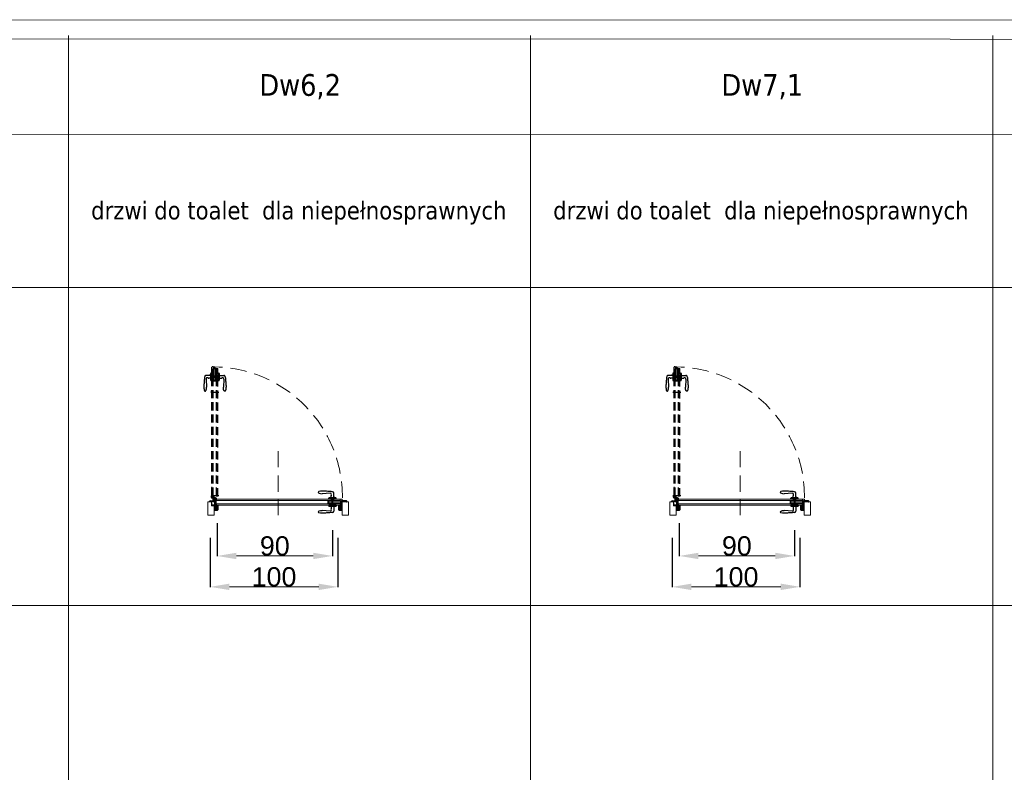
# Model space of a CAD drawing. Header units: millimetres. Extents: x 23192 to 149900, y -396339 to -79279.
# Tile 5 of 136: x 67078 to 67847, y -238040 to -237452. Entities that reach past the tile are written whole.
import ezdxf

# ---------------------------------------------------------------- set-up
doc = ezdxf.new("R2010")
doc.units = ezdxf.units.MM
for name, pattern in [('CENTER', [0.6, 0.375, -0.075, 0.075, -0.075]), ('DASHED', [19.05, 12.7, -6.35]), ('HIDDENX2', [19.05, 12.7, -6.35])]:
    doc.linetypes.add(name, pattern=pattern)
doc.layers.get('0').update_dxf_attribs({"lineweight": 0})
for name, color, linetype, lineweight in [('! Ślusarka opisy', 2, 'Continuous', 15), ('0_LEGENDA', 7, 'Continuous', 13), ('Drzwi - hatch', 8, 'Continuous', 5), ('Drzwi KRAWĘDZIE', 7, 'Continuous', 20)]:
    doc.layers.add(name, color=color, linetype=linetype, lineweight=lineweight)
for name, color, linetype in [('!! ASSA ABLOY', 2, 'Continuous'), ('A_drzwi', 3, 'Continuous'), ('Drzwi - klamki', 150, 'Continuous'), ('Drzwi PRZER-DUŻA', 240, 'DASHED'), ('GRUBA', 4, 'Continuous'), ('GRUBA-2', 210, 'Continuous'), ('zawias', 7, 'Continuous')]:
    doc.layers.add(name, color=color, linetype=linetype)
doc.styles.add('ARIAL', font='tahoma.ttf')
doc.styles.add('AT_ARIAL', font='arial.ttf')
doc.dimstyles.new('Renata_ślusarka', dxfattribs={"dimtxt": 50, "dimasz": 50, "dimexe": 0.18, "dimexo": 0.0625, "dimgap": 0.09, "dimtad": 1, "dimdec": 0, "dimzin": 0, "dimdsep": 46, "dimtxsty": 'AT_ARIAL', "dimcen": 0.09, "dimclrd": 7, "dimclre": 7, "dimclrt": 7, "dimadec": 0, "dimazin": 0, "dimtfac": 1, "dimtdec": 0, "dimtofl": 0, "dimtmove": 0, "dimatfit": 3, "dimfxl": 1, "dimtolj": 1, "dimtzin": 0, "dimlwd": -1, "dimarcsym": 0})

# ---------------------------------------------------------------- blocks, each defined once
blk = doc.blocks.new('*D125')
at = {"color": 7, "linetype": 'ByBlock', "lineweight": -2, "transparency": 16777216}
for p, q in [((67227.08, -237856.42), (67227.08, -237894.98)), ((67326.88, -237856.42), (67326.88, -237894.98))]:
    blk.add_line(p, q, dxfattribs=at)
at = {"color": 7, "transparency": 16777216}
blk.add_line((67311.88, -237894.8), (67242.08, -237894.8), dxfattribs=at)
at = {"color": 7, "linetype": 'ByBlock', "transparency": 16777216}
for points in [[(67242.08, -237892.3), (67242.08, -237897.3), (67227.08, -237894.8)], [(67311.88, -237892.3), (67311.88, -237897.3), (67326.88, -237894.8)]]:
    blk.add_solid(points, dxfattribs=at)
at = {"layer": 'DEFPOINTS', "color": 0, "linetype": 'ByBlock', "transparency": 16777216}
for p in [(67227.08, -237856.35), (67326.88, -237856.35), (67227.08, -237894.8)]:
    blk.add_point(p, dxfattribs=at)
at = {"color": 7, "linetype": 'ByBlock', "transparency": 16777216, "insert": (67276.98, -237887.05), "char_height": 15, "attachment_point": 5, "style": 'AT_ARIAL'}
blk.add_mtext('\\A1;100', dxfattribs=at)
blk = doc.blocks.new('*D126')
at = {"color": 7, "linetype": 'ByBlock', "lineweight": -2, "transparency": 16777216}
for p, q in [((67232.58, -237844.98), (67232.58, -237870.84)), ((67322.58, -237850.42), (67322.58, -237870.84))]:
    blk.add_line(p, q, dxfattribs=at)
at = {"color": 7, "transparency": 16777216}
blk.add_line((67247.58, -237870.66), (67307.58, -237870.66), dxfattribs=at)
at = {"color": 7, "linetype": 'ByBlock', "transparency": 16777216}
for points in [[(67247.58, -237868.16), (67247.58, -237873.16), (67232.58, -237870.66)], [(67307.58, -237868.16), (67307.58, -237873.16), (67322.58, -237870.66)]]:
    blk.add_solid(points, dxfattribs=at)
at = {"layer": 'DEFPOINTS', "color": 0, "linetype": 'ByBlock', "transparency": 16777216}
for p in [(67232.58, -237844.92), (67322.58, -237850.35), (67322.58, -237870.66)]:
    blk.add_point(p, dxfattribs=at)
at = {"color": 7, "linetype": 'ByBlock', "transparency": 16777216, "insert": (67277.58, -237862.91), "char_height": 15, "attachment_point": 5, "style": 'AT_ARIAL'}
blk.add_mtext('\\A1;90', dxfattribs=at)
blk = doc.blocks.new('Dw18')
at = {"layer": 'Drzwi - hatch'}
h = blk.add_hatch(dxfattribs=at)
h.set_pattern_fill('AR-CONC', color=256, scale=0.003, angle=180)
h.set_pattern_definition([(230, (12478.00603, 7127.26127), (-0.546554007, 0.047817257), [0.05715, -0.62865]), (175, (12478.00603, 7127.26127), (0.10573026, -0.57317054), [0.04572, -0.50292175]), (280.451445, (12477.9605, 7127.26525), (-0.44082374, -0.525353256), [0.04857003, -0.53427073]), (226.1842, (12478.006, 7127.1089), (-0.81323712, 0.12612698), [0.085725, -0.942975]), (276.635558, (12477.9383, 7127.1194), (-0.7122124, -0.74227837), [0.07285507, -0.80140682]), (171.18415, (12478.006, 7127.1089), (-0.7122124, -0.74227837), [0.0685799, -0.7543792]), (201, (12477.92983, 7127.14697), (-0.454843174, 0.306795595), [0.05715, -0.62865]), (146, (12477.92983, 7127.14697), (-0.185406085, -0.5525639), [0.04572, -0.50292]), (251.451445, (12477.89193, 7127.17254), (-0.64024926, -0.24576831), [0.04857003, -0.53426981]), (217.5, (12478.00603, 7127.26127), (-0.00926581, -0.253665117), [0, -0.496824, 0, -0.51054, 0, -0.504825]), (187.5, (12478.00603, 7127.26127), (-0.200458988, -0.300541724), [0, -0.291084, 0, -0.485394, 0, -0.192405]), (147.5, (12478.17596, 7127.26127), (-0.406771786, 0.017186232), [0, -0.1905, 0, -0.59436, 0, -0.78867]), (137.5, (12478.25216, 7127.26127), (-0.444387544, -0.076279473), [0, -0.24765, 0, -0.394716, 0, -0.56007])])
h.paths.add_polyline_path([(11935.4, 3708.39), (11935.9, 3708.39), (11935.9, 3708.95), (11936.08, 3708.95), (11936.08, 3708.39, 0.414214), (11936.24, 3708.23), (11937.81, 3708.23, 0.414214), (11937.97, 3708.39), (11937.97, 3711.58, 1), (11937.78, 3711.58), (11937.78, 3710.91, -0.414214), (11937.44, 3710.57), (11936.26, 3710.57, -0.414214), (11935.92, 3710.91), (11935.92, 3711.77), (11935.12, 3711.77), (11935.12, 3711.97), (11933.52, 3711.97), (11933.52, 3715.27), (11932.24, 3715.27, 0.414214), (11932.08, 3715.11), (11932.08, 3714.55), (11933.4, 3714.55), (11933.4, 3711.55), (11935.4, 3711.55)])
h = blk.add_hatch(dxfattribs=at)
h.set_pattern_fill('AR-CONC', color=256, scale=0.003, angle=180)
h.set_pattern_definition([(230, (12264.63307, 7185.49248), (-0.546554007, 0.047817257), [0.05715, -0.62865]), (175, (12264.63307, 7185.4925), (0.10573026, -0.57317054), [0.04572, -0.50292175]), (280.451445, (12264.5875, 7185.49646), (-0.44082374, -0.525353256), [0.04857003, -0.53427073]), (226.1842, (12264.6331, 7185.3401), (-0.81323712, 0.12612698), [0.085725, -0.942975]), (276.635558, (12264.5653, 7185.3506), (-0.7122124, -0.74227837), [0.07285507, -0.80140682]), (171.18415, (12264.6331, 7185.3401), (-0.7122124, -0.74227837), [0.0685799, -0.7543792]), (201, (12264.55687, 7185.37818), (-0.454843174, 0.306795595), [0.05715, -0.62865]), (146, (12264.55687, 7185.3782), (-0.185406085, -0.5525639), [0.04572, -0.50292]), (251.451445, (12264.51897, 7185.40374), (-0.64024926, -0.24576831), [0.04857003, -0.53426981]), (217.5, (12264.63307, 7185.49248), (-0.00926581, -0.253665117), [0, -0.496824, 0, -0.51054, 0, -0.504825]), (187.5, (12264.63307, 7185.49248), (-0.200458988, -0.300541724), [0, -0.291084, 0, -0.485394, 0, -0.192405]), (147.5, (12264.803, 7185.49248), (-0.406771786, 0.017186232), [0, -0.1905, 0, -0.59436, 0, -0.78867]), (137.5, (12264.8792, 7185.49248), (-0.444387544, -0.076279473), [0, -0.24765, 0, -0.394716, 0, -0.56007])])
h.paths.add_polyline_path([(12032.83, 3708.39, 0.414214), (12032.99, 3708.23), (12034.56, 3708.23, 0.414214), (12034.72, 3708.39), (12034.72, 3708.95), (12034.9, 3708.95), (12034.9, 3708.39), (12035.4, 3708.39), (12035.4, 3714.55), (12035.4, 3715.27), (12035.04, 3715.27, 0.414214), (12034.88, 3715.11), (12034.88, 3710.91, -0.414214), (12034.54, 3710.57), (12033.36, 3710.57, -0.414214), (12033.02, 3710.91), (12033.02, 3711.58, 1), (12032.83, 3711.58)])
h.paths.add_polyline_path([(12035.4, 3714.55), (12038.72, 3714.55), (12038.72, 3715.11, 0.414214), (12038.56, 3715.27), (12036.1, 3715.27), (12035.4, 3715.27)])
at = {"layer": '! Ślusarka opisy', "linetype": 'HIDDENX2'}
blk.add_lwpolyline([(11985.4, 3754.35), (11985.4, 3704.35)], dxfattribs=at)
at = {"layer": '! Ślusarka opisy', "color": 8, "linetype": 'HIDDENX2'}
blk.add_arc((11934.05, 3718.56), 101.49, 359.56755, 88.55343, dxfattribs=at)
at = {"linetype": 'CENTER', "ltscale": 0.5}
blk.add_line((11939.03, 3719.4), (11932.67, 3719.4), dxfattribs=at)
at = {"linetype": 'CENTER', "ltscale": 0.2}
for p, q in [((11935.25, 3718.56), (11932.85, 3718.56)), ((11934.05, 3717.36), (11934.05, 3719.76))]:
    blk.add_line(p, q, dxfattribs=at)
for p, q in [((11934.03, 3718.59), (11933.8, 3718.59)), ((11933.8, 3718.59), (11933.8, 3718.54)), ((11933.8, 3718.54), (11934.03, 3718.54)), ((11934.08, 3718.84), (11934.03, 3718.84)), ((11934.03, 3718.84), (11934.03, 3718.59)), ((11934.03, 3718.54), (11934.03, 3718.31)), ((11934.03, 3718.31), (11934.08, 3718.31)), ((11934.08, 3718.59), (11934.08, 3718.84)), ((11934.33, 3718.59), (11934.08, 3718.59)), ((11934.08, 3718.31), (11934.08, 3718.54)), ((11934.08, 3718.54), (11934.33, 3718.54)), ((11934.33, 3718.54), (11934.33, 3718.59))]:
    blk.add_line(p, q)
at = {"ltscale": 0.2}
for p, q in [((11934.05, 3717.91), (11936.4, 3717.91)), ((11936.4, 3717.56), (11934.05, 3717.56)), ((11934.81, 3717.91), (11934.55, 3718.14)), ((11934.7, 3714.66), (11934.7, 3717.56)), ((11935.05, 3717.36), (11934.7, 3717.36)), ((11935.05, 3714.66), (11934.7, 3714.66)), ((11935.05, 3718.56), (11935.05, 3717.91)), ((11935.05, 3717.56), (11935.05, 3714.66)), ((11935.3, 3718.66), (11935.3, 3717.91)), ((11936.5, 3715.46), (11936.5, 3717.46)), ((11936.85, 3715.46), (11936.5, 3715.46)), ((11936.85, 3717.46), (11936.85, 3715.46))]:
    blk.add_line(p, q, dxfattribs=at)
blk.add_circle((11934.05, 3718.56), 0.65, dxfattribs=at)
for centre, radius, start, end in [((11934.05, 3718.56), 1, 319.4584, 270), ((11936.4, 3717.46), 0.45, 0, 90), ((11936.4, 3717.46), 0.1, 0, 90)]:
    blk.add_arc(centre, radius, start, end, dxfattribs=at)
at = {"layer": 'A_drzwi', "linetype": 'ByBlock'}
blk.add_arc((11931.93, 3705.44), 95.53, 89.4002, 89.40516, dxfattribs=at)
at = {"layer": 'Drzwi - klamki', "ltscale": 0.2}
for p, q in [((12025.9, 3721.41), (12019.65, 3721.01)), ((12025, 3716.75), (12025, 3717.51)), ((12030.6, 3716.75), (12025, 3716.75)), ((12030.6, 3716.75), (12025, 3716.75)), ((12030.3, 3717.81), (12025.3, 3717.81)), ((12026.75, 3717.81), (12026.75, 3719.3)), ((12028.85, 3717.81), (12028.85, 3721.41)), ((12029.05, 3718.81), (12028.85, 3718.81)), ((12029.05, 3718.31), (12028.85, 3718.31)), ((12029.05, 3718.31), (12029.05, 3718.81)), ((12030.6, 3716.75), (12030.6, 3717.51)), ((12025.9, 3707.5), (12019.65, 3707.89)), ((12030.6, 3712.15), (12025, 3712.15)), ((12025, 3712.15), (12025, 3711.39)), ((12030.3, 3711.09), (12025.3, 3711.09)), ((12026.75, 3711.09), (12026.75, 3709.61)), ((12028.85, 3711.09), (12028.85, 3707.49)), ((12030.6, 3712.15), (12030.6, 3711.39))]:
    blk.add_line(p, q, dxfattribs=at)
at = {"layer": 'Drzwi - klamki'}
for p, q in [((11936.1, 3713.25), (11936.3, 3713.25)), ((11936.1, 3712.25), (11936.1, 3713.25)), ((11936.1, 3713.25), (11936.3, 3713.05)), ((11936.2, 3713.25), (11936.1, 3713.16)), ((11936.3, 3713.25), (11936.1, 3713.06)), ((11936.1, 3713.16), (11936.3, 3712.96)), ((11936.3, 3713.16), (11936.1, 3712.96)), ((11936.1, 3713.06), (11936.3, 3712.86)), ((11936.3, 3713.06), (11936.1, 3712.86)), ((11936.1, 3712.96), (11936.3, 3712.76)), ((11936.3, 3712.96), (11936.1, 3712.76)), ((11936.1, 3712.86), (11936.3, 3712.66)), ((11936.3, 3712.86), (11936.1, 3712.66)), ((11936.1, 3712.76), (11936.3, 3712.56)), ((11936.3, 3712.76), (11936.1, 3712.56)), ((11936.1, 3712.66), (11936.3, 3712.46)), ((11936.3, 3712.66), (11936.1, 3712.46)), ((11936.3, 3712.57), (11936.1, 3712.37)), ((11936.1, 3712.56), (11936.3, 3712.36)), ((11936.3, 3712.47), (11936.1, 3712.27)), ((11936.1, 3712.46), (11936.3, 3712.26)), ((11936.1, 3712.37), (11936.21, 3712.25)), ((11936.1, 3712.27), (11936.12, 3712.25)), ((11936.3, 3712.25), (11936.1, 3712.25)), ((11936.3, 3711.35), (11936.12, 3711.54)), ((11936.3, 3711.05), (11936.12, 3711.24)), ((11936.29, 3710.77), (11936.12, 3710.94)), ((11936.3, 3712.37), (11936.19, 3712.25)), ((11936.3, 3711.5), (11936.19, 3711.61)), ((11936.3, 3711.2), (11936.19, 3711.31)), ((11936.3, 3710.9), (11936.19, 3711.01)), ((11936.2, 3713.25), (11936.3, 3713.15)), ((11936.3, 3712.27), (11936.29, 3712.25)), ((11936.3, 3713.25), (11936.3, 3712.25)), ((11936.3, 3713.25), (11936.3, 3713.25)), ((11936.3, 3711.5), (11936.32, 3711.55)), ((11936.3, 3711.35), (11936.3, 3711.2)), ((11936.3, 3711.05), (11936.3, 3710.9)), ((11936.32, 3711.55), (11936.73, 3711.55)), ((11936.32, 3710.75), (11937.45, 3710.75)), ((11936.4, 3711.45), (11936.4, 3711.25)), ((11936.4, 3711.45), (11936.73, 3711.45)), ((11936.4, 3711.25), (11936.87, 3711.14)), ((11936.4, 3711.15), (11936.89, 3711.03)), ((11936.4, 3711.15), (11936.4, 3710.85)), ((11936.4, 3710.85), (11937.35, 3710.85)), ((11936.78, 3711.61), (11936.74, 3711.99)), ((11937.17, 3712.1), (11936.84, 3712.1)), ((11936.88, 3711.62), (11936.85, 3711.96)), ((11936.87, 3711.14), (11937.37, 3711.5)), ((11937.15, 3712), (11936.89, 3712)), ((11936.89, 3711.03), (11937.35, 3711.36)), ((11937.35, 3711.36), (11937.35, 3710.85)), ((11937.45, 3711.35), (11937.45, 3711.22)), ((11937.45, 3711.22), (11937.52, 3711.28)), ((11937.45, 3711.07), (11937.59, 3711.21)), ((11937.45, 3711.07), (11937.45, 3710.9)), ((11937.45, 3710.9), (11937.52, 3710.96)), ((11937.45, 3710.75), (11937.59, 3710.89)), ((11937.53, 3711.4), (11937.6, 3711.36)), ((11937.6, 3711.55), (11937.62, 3711.7)), ((12033.2, 3711.55), (12033.19, 3711.7)), ((12033.28, 3711.4), (12033.2, 3711.36)), ((12033.35, 3711.07), (12033.22, 3711.21)), ((12033.35, 3710.75), (12033.22, 3710.89)), ((12033.35, 3711.22), (12033.29, 3711.28)), ((12033.35, 3710.9), (12033.29, 3710.96)), ((12033.35, 3711.35), (12033.35, 3711.22)), ((12033.35, 3711.07), (12033.35, 3710.9)), ((12034.48, 3710.75), (12033.35, 3710.75)), ((12033.94, 3711.14), (12033.43, 3711.5)), ((12033.92, 3711.03), (12033.45, 3711.36)), ((12033.45, 3711.36), (12033.45, 3710.85)), ((12034.4, 3710.85), (12033.45, 3710.85)), ((12033.64, 3712.1), (12033.96, 3712.1)), ((12033.66, 3712), (12033.92, 3712)), ((12034.4, 3711.15), (12033.92, 3711.03)), ((12033.93, 3711.62), (12033.96, 3711.96)), ((12034.4, 3711.25), (12033.94, 3711.14)), ((12034.03, 3711.61), (12034.06, 3711.99)), ((12034.48, 3711.55), (12034.08, 3711.55)), ((12034.4, 3711.45), (12034.08, 3711.45)), ((12034.4, 3711.45), (12034.4, 3711.25)), ((12034.4, 3711.15), (12034.4, 3710.85)), ((12034.5, 3711.5), (12034.48, 3711.55)), ((12034.7, 3713.25), (12034.5, 3713.25)), ((12034.5, 3713.25), (12034.5, 3712.25)), ((12034.7, 3713.25), (12034.5, 3713.05)), ((12034.61, 3713.25), (12034.5, 3713.15)), ((12034.51, 3713.25), (12034.5, 3713.25)), ((12034.7, 3713.16), (12034.5, 3712.96)), ((12034.5, 3713.16), (12034.7, 3712.96)), ((12034.7, 3713.06), (12034.5, 3712.86)), ((12034.5, 3713.06), (12034.7, 3712.86)), ((12034.7, 3712.96), (12034.5, 3712.76)), ((12034.5, 3712.96), (12034.7, 3712.76)), ((12034.7, 3712.86), (12034.5, 3712.66)), ((12034.5, 3712.86), (12034.7, 3712.66)), ((12034.7, 3712.76), (12034.5, 3712.56)), ((12034.5, 3712.76), (12034.7, 3712.56)), ((12034.7, 3712.66), (12034.5, 3712.46)), ((12034.5, 3712.66), (12034.7, 3712.46)), ((12034.5, 3712.57), (12034.7, 3712.37)), ((12034.7, 3712.56), (12034.5, 3712.36)), ((12034.5, 3712.47), (12034.7, 3712.27)), ((12034.7, 3712.46), (12034.5, 3712.26)), ((12034.5, 3712.37), (12034.62, 3712.25)), ((12034.5, 3712.27), (12034.52, 3712.25)), ((12034.5, 3712.25), (12034.7, 3712.25)), ((12034.5, 3711.5), (12034.62, 3711.61)), ((12034.5, 3711.35), (12034.69, 3711.54)), ((12034.5, 3711.35), (12034.5, 3711.2)), ((12034.5, 3711.2), (12034.62, 3711.31)), ((12034.5, 3711.05), (12034.69, 3711.24)), ((12034.5, 3711.05), (12034.5, 3710.9)), ((12034.5, 3710.9), (12034.62, 3711.01)), ((12034.51, 3713.25), (12034.7, 3713.06)), ((12034.52, 3710.77), (12034.69, 3710.94)), ((12034.7, 3712.37), (12034.59, 3712.25)), ((12034.61, 3713.25), (12034.7, 3713.16)), ((12034.7, 3712.27), (12034.69, 3712.25)), ((12034.7, 3712.25), (12034.7, 3713.25))]:
    blk.add_line(p, q, dxfattribs=at)
at = {"layer": 'Drzwi - klamki', "ltscale": 0.2}
for centre, radius, start, end in [((12017.39, 3722.06), 0.74, 108.92464, 180), ((12027.8, 3721.41), 1.05, 0, 90), ((12025.3, 3717.51), 0.3, 90, 180), ((12026, 3720.36), 1.05, 328.61185, 95.46502), ((12027.75, 3719.3), 1, 148.61185, 180), ((12030.3, 3717.51), 0.3, 0, 90), ((12017.39, 3706.84), 0.74, 180, 251.07536), ((12025.3, 3711.39), 0.3, 180, 270), ((12026, 3708.54), 1.05, 264.53498, 31.38815), ((12027.75, 3709.61), 1, 180, 211.38815), ((12027.8, 3707.49), 1.05, 270, 0), ((12030.3, 3711.39), 0.3, 270, 0)]:
    blk.add_arc(centre, radius, start, end, dxfattribs=at)
at = {"layer": 'Drzwi - klamki'}
for centre, radius, start, end in [((11936.15, 3711.58), 0.05, 45, 180), ((11936.15, 3711.58), 0.05, 180, 225), ((11936.15, 3711.28), 0.05, 45, 180), ((11936.15, 3711.28), 0.05, 180, 225), ((11936.15, 3710.98), 0.05, 45, 180), ((11936.15, 3710.98), 0.05, 180, 225), ((11936.32, 3710.8), 0.05, 225, 270), ((11936.73, 3711.6), 0.15, 270, 5.56341), ((11936.73, 3711.6), 0.05, 270, 5.56341), ((11936.84, 3712), 0.1, 90, 179.58751), ((11936.89, 3712), 0.15, 179.58751, 185.56341), ((11936.89, 3711.96), 0.04, 90, 185.56341), ((11937.15, 3711.9), 0.1, 69.87884, 90), ((11937.17, 3712), 0.1, 71.01553, 90), ((11936.87, 3711.14), 0.919, 57.55941, 69.87884), ((11936.87, 3711.14), 1.02, 49.45857, 71.01553), ((11937.23, 3711.7), 0.25, 305.62394, 57.55941), ((11937.5, 3711.35), 0.05, 63.42534, 180), ((11937.55, 3711.24), 0.05, 0, 135), ((11937.55, 3710.93), 0.05, 0, 135), ((11937.37, 3711.72), 0.25, 354.4299, 49.45857), ((11937.55, 3711.24), 0.05, 315, 0), ((11937.55, 3710.93), 0.05, 315, 0), ((12033.44, 3711.72), 0.25, 130.54143, 185.5701), ((12033.25, 3711.24), 0.05, 45, 180), ((12033.25, 3711.24), 0.05, 180, 225), ((12033.25, 3710.93), 0.05, 45, 180), ((12033.25, 3710.93), 0.05, 180, 225), ((12033.94, 3711.14), 1.02, 108.98447, 130.54143), ((12033.3, 3711.35), 0.05, 0, 116.57466), ((12033.58, 3711.7), 0.25, 122.44059, 234.37606), ((12033.94, 3711.14), 0.919, 110.12116, 122.44059), ((12033.64, 3712), 0.1, 90, 108.98447), ((12033.66, 3711.9), 0.1, 90, 110.12116), ((12033.92, 3711.96), 0.04, 354.43659, 90), ((12034.08, 3711.6), 0.15, 174.43659, 270), ((12033.96, 3712), 0.1, 0.41249, 90), ((12034.08, 3711.6), 0.05, 174.43659, 270), ((12033.91, 3712), 0.15, 354.43659, 0.41249), ((12034.48, 3710.8), 0.05, 270, 315), ((12034.65, 3711.58), 0.05, 0, 135), ((12034.65, 3711.28), 0.05, 0, 135), ((12034.65, 3710.98), 0.05, 0, 135), ((12034.65, 3711.58), 0.05, 315, 0), ((12034.65, 3711.28), 0.05, 315, 0), ((12034.65, 3710.98), 0.05, 315, 0)]:
    blk.add_arc(centre, radius, start, end, dxfattribs=at)
at = {"layer": 'Drzwi - klamki', "ltscale": 0.2}
blk.add_ellipse((12019.65, 3722.06), major_axis=(3, 0), ratio=0.347016, start_param=3.132997, end_param=4.712389, dxfattribs=at)
at = {"layer": 'Drzwi - klamki', "ltscale": 0.2, "extrusion": (0, 0, -1)}
blk.add_ellipse((12019.65, 3706.85), major_axis=(3, 0), ratio=0.347016, start_param=3.132997, end_param=4.712389, dxfattribs=at)
at = {"layer": 'Drzwi - klamki', "ltscale": 0.2}
for points in [[(12027.8, 3722.46), (12026.75, 3722.61), (12023.2, 3722.91), (12019.65, 3723.1), (12017.15, 3722.76)], [(12027.8, 3706.44), (12026.75, 3706.29), (12023.2, 3705.99), (12019.65, 3705.81), (12017.15, 3706.14)]]:
    blk.add_spline(points, degree=3, dxfattribs=at)
at = {"layer": 'Drzwi KRAWĘDZIE'}
for p, q in [((11933.7, 3717.9), (11933.7, 3726.36)), ((11933.4, 3711.55), (11933.4, 3714.55)), ((11933.7, 3719.4), (11938.2, 3719.4)), ((11933.8, 3717.8), (11934.7, 3717.8)), ((11934.7, 3719.3), (11937, 3719.3)), ((11934.7, 3717.8), (11934.7, 3719)), ((11935.4, 3716.75), (12035.4, 3716.75)), ((11936.9, 3716.75), (11936.9, 3712.15)), ((11936.9, 3715.75), (12026.8, 3715.75)), ((11937, 3719), (11937, 3719.3)), ((11937, 3719), (11938.2, 3719)), ((12024.3, 3713.68), (12024.3, 3715.28)), ((12024.3, 3715.28), (12027.4, 3715.28)), ((12024.89, 3713.78), (12024.89, 3715.18)), ((12024.89, 3715.18), (12024.89, 3713.78)), ((12024.89, 3715.18), (12027.4, 3715.18)), ((12026.8, 3715.28), (12026.8, 3716.75)), ((12027.4, 3712.16), (12027.4, 3716.75)), ((12028.2, 3712.16), (12028.2, 3716.75)), ((12028.2, 3715.28), (12034.01, 3715.28)), ((12028.2, 3715.18), (12034.01, 3715.18)), ((12028.8, 3715.28), (12028.8, 3716.75)), ((12028.8, 3715.75), (12033.9, 3715.75)), ((12033.9, 3716.75), (12033.9, 3715.28)), ((12034.01, 3713.5), (12034.01, 3715.45)), ((12034.01, 3715.45), (12034.3, 3715.45)), ((12034.3, 3715.45), (12034.01, 3715.45)), ((12035.5, 3715.55), (12034.3, 3715.55)), ((12034.3, 3715.55), (12034.3, 3712.47)), ((12034.3, 3715.55), (12034.3, 3712.25)), ((12034.3, 3713.5), (12034.3, 3715.45)), ((12034.3, 3713.5), (12034.3, 3715.45)), ((12034.31, 3715.06), (12035.31, 3715.06)), ((12034.31, 3715.06), (12035.5, 3715.06)), ((12034.31, 3713.91), (12035.5, 3714.76)), ((12034.31, 3714.76), (12035.5, 3714.76)), ((12034.7, 3715.06), (12034.9, 3715.06)), ((12035.5, 3715.55), (12035.5, 3716.65)), ((12035.5, 3715.06), (12035.5, 3714.76)), ((11935.4, 3711.55), (11933.4, 3711.55)), ((11935.9, 3708.39), (11935.4, 3708.39)), ((11936.8, 3713.45), (11936.5, 3713.45)), ((11936.5, 3712.25), (11936.5, 3713.45)), ((11936.6, 3712.15), (12034.2, 3712.15)), ((11936.9, 3713.15), (12026.8, 3713.15)), ((12024.3, 3713.68), (12027.4, 3713.68)), ((12024.89, 3713.78), (12027.4, 3713.78)), ((12026.8, 3712.16), (12026.8, 3713.67)), ((12028.2, 3713.78), (12034.01, 3713.78)), ((12028.2, 3713.68), (12034.01, 3713.68)), ((12028.8, 3712.16), (12028.8, 3713.67)), ((12028.8, 3713.15), (12033.9, 3713.15)), ((12033.9, 3713.68), (12033.9, 3712.15)), ((12034.3, 3713.5), (12034.01, 3713.5)), ((12034.9, 3708.39), (12035.4, 3708.39))]:
    blk.add_line(p, q, dxfattribs=at)
blk.add_lwpolyline([(11935.4, 3711.55), (11935.4, 3704.35), (11930.4, 3704.35), (11930.4, 3714.55), (11933.4, 3714.55)], dxfattribs=at)
blk.add_lwpolyline([(12040.4, 3714.55), (12035.4, 3714.55), (12035.4, 3704.35), (12040.4, 3704.35)], close=True, dxfattribs=at)
for centre, start, end in [((11933.8, 3717.9), 180, 270), ((11938.2, 3719.1), 270, 0), ((12035.4, 3716.65), 0, 90), ((11936.6, 3712.25), 180, 270), ((12034.2, 3712.25), 270, 0)]:
    blk.add_arc(centre, 0.1, start, end, dxfattribs=at)
at = {"layer": 'Drzwi KRAWĘDZIE', "ltscale": 0.2}
blk.add_arc((11935.4, 3716.65), 0.1, 90, 180, dxfattribs=at)
at = {"layer": 'Drzwi PRZER-DUŻA'}
for p, q in [((11932.64, 3814.8), (11932.64, 3809.8)), ((11933.7, 3815.1), (11932.94, 3815.1)), ((11933.7, 3818.4), (11935.18, 3818.4)), ((11933.7, 3815.1), (11933.7, 3809.5)), ((11933.7, 3815.1), (11933.7, 3809.5)), ((11934.9, 3820), (11933.8, 3820)), ((11934.7, 3813.31), (11934.7, 3818.4)), ((11934.9, 3820), (11934.9, 3818.8)), ((11934.9, 3818.8), (11937.99, 3818.8)), ((11934.9, 3818.8), (11938.2, 3818.8)), ((11935, 3818.8), (11935, 3818.51)), ((11935, 3818.51), (11935, 3818.8)), ((11936.95, 3818.8), (11935, 3818.8)), ((11936.95, 3818.8), (11935, 3818.8)), ((11936.95, 3818.51), (11935, 3818.51)), ((11935.18, 3812.71), (11935.18, 3818.51)), ((11935.28, 3812.71), (11935.28, 3818.51)), ((11935.4, 3818.81), (11935.4, 3820)), ((11935.4, 3820), (11935.7, 3820)), ((11935.4, 3818.81), (11935.4, 3819.81)), ((11935.7, 3818.81), (11935.7, 3820)), ((11936.55, 3818.81), (11935.7, 3820)), ((11936.68, 3812.71), (11936.68, 3818.51)), ((11936.78, 3812.71), (11936.78, 3818.51)), ((11936.78, 3818.4), (11938.3, 3818.4)), ((11936.95, 3818.8), (11936.95, 3818.51)), ((11937.3, 3813.31), (11937.3, 3818.4)), ((11938.3, 3815.1), (11939.06, 3815.1)), ((11938.3, 3815.1), (11938.3, 3809.5)), ((11939.36, 3814.8), (11939.36, 3809.8)), ((11932.64, 3813.35), (11929.04, 3813.35)), ((11929.05, 3810.4), (11929.44, 3804.15)), ((11932.64, 3811.25), (11931.16, 3811.25)), ((11931.64, 3813.55), (11931.64, 3813.35)), ((11932.14, 3813.55), (11931.64, 3813.55)), ((11932.14, 3813.55), (11932.14, 3813.35)), ((11933.7, 3809.5), (11932.94, 3809.5)), ((11935.18, 3813.31), (11933.7, 3813.31)), ((11938.3, 3812.71), (11933.7, 3812.71)), ((11938.3, 3811.91), (11933.7, 3811.91)), ((11935.18, 3811.31), (11933.7, 3811.31)), ((11935.18, 3808.8), (11935.18, 3811.91)), ((11936.78, 3808.8), (11935.18, 3808.8)), ((11935.28, 3809.39), (11935.28, 3811.91)), ((11935.28, 3809.39), (11936.68, 3809.39)), ((11936.68, 3809.39), (11935.28, 3809.39)), ((11936.68, 3809.39), (11936.68, 3811.91)), ((11936.78, 3808.8), (11936.78, 3811.91)), ((11938.3, 3813.31), (11936.79, 3813.31)), ((11938.3, 3811.31), (11936.79, 3811.31)), ((11938.3, 3809.5), (11939.06, 3809.5)), ((11939.36, 3813.35), (11942.96, 3813.35)), ((11939.36, 3811.25), (11940.85, 3811.25)), ((11942.96, 3810.4), (11942.56, 3804.15)), ((11939.03, 3800.11), (11932.67, 3800.11))]:
    blk.add_line(p, q, dxfattribs=at)
at = {"layer": 'Drzwi PRZER-DUŻA', "ltscale": 0.5}
for p, q in [((11933.7, 3719.4), (11933.7, 3819.9)), ((11938.3, 3719.1), (11938.3, 3818.7)), ((11934.7, 3719.4), (11934.7, 3811.31)), ((11937.2, 3719.4), (11937.2, 3811.31))]:
    blk.add_line(p, q, dxfattribs=at)
at = {"layer": 'Drzwi PRZER-DUŻA'}
for centre, radius, start, end in [((11932.94, 3814.8), 0.3, 90, 180), ((11933.8, 3819.9), 0.1, 90, 180), ((11938.2, 3818.7), 0.1, 0, 90), ((11939.06, 3814.8), 0.3, 0, 90), ((11929.04, 3812.3), 1.05, 90, 180), ((11930.09, 3810.5), 1.05, 58.61185, 185.46502), ((11931.16, 3812.25), 1, 238.61185, 270), ((11932.94, 3809.8), 0.3, 180, 270), ((11939.06, 3809.8), 0.3, 270, 0), ((11940.85, 3812.25), 1, 270, 301.38815), ((11941.91, 3810.5), 1.05, 354.53498, 121.38815), ((11942.96, 3812.3), 1.05, 0, 90), ((11928.39, 3801.89), 0.74, 198.92464, 270), ((11943.61, 3801.89), 0.74, 270, 341.07536)]:
    blk.add_arc(centre, radius, start, end, dxfattribs=at)
blk.add_ellipse((11928.4, 3804.15), major_axis=(0, -3), ratio=0.347016, start_param=-0.008595, end_param=1.570796, dxfattribs=at)
at = {"layer": 'Drzwi PRZER-DUŻA', "extrusion": (0, 0, -1)}
blk.add_ellipse((11943.6, 3804.15), major_axis=(0, -3), ratio=0.347016, start_param=-0.008595, end_param=1.570796, dxfattribs=at)
at = {"layer": 'Drzwi PRZER-DUŻA'}
for points in [[(11927.99, 3812.3), (11927.84, 3811.25), (11927.54, 3807.7), (11927.36, 3804.15), (11927.69, 3801.65)], [(11944.01, 3812.3), (11944.16, 3811.25), (11944.46, 3807.7), (11944.65, 3804.15), (11944.31, 3801.65)]]:
    blk.add_spline(points, degree=3, dxfattribs=at)
at = {"layer": 'GRUBA', "ltscale": 0.2}
for p, q in [((11931.9, 3714.55), (11931.9, 3715.11)), ((11932.08, 3714.55), (11931.9, 3714.55)), ((11932.08, 3715.11), (11932.08, 3714.55)), ((11932.24, 3715.45), (11935.76, 3715.45)), ((11934.7, 3715.27), (11932.24, 3715.27)), ((11935.76, 3715.27), (11934.7, 3715.27)), ((11935.92, 3710.91), (11935.92, 3715.11)), ((11936.1, 3715.11), (11936.1, 3714.65)), ((11936.1, 3714.65), (11936.1, 3710.91)), ((12034.7, 3715.11), (12034.7, 3714.65)), ((12034.7, 3714.65), (12034.7, 3710.91)), ((12034.88, 3710.91), (12034.88, 3715.11)), ((12038.56, 3715.45), (12035.04, 3715.45)), ((12035.04, 3715.27), (12036.1, 3715.27)), ((12036.1, 3715.27), (12038.56, 3715.27)), ((12038.72, 3715.11), (12038.72, 3714.55)), ((12038.72, 3714.55), (12038.9, 3714.55)), ((12038.9, 3714.55), (12038.9, 3715.11)), ((11935.9, 3708.39), (11935.9, 3708.95)), ((11935.9, 3708.95), (11936.08, 3708.95)), ((11936.08, 3708.95), (11936.08, 3708.39)), ((11936.24, 3708.23), (11937.81, 3708.23)), ((11937.81, 3708.05), (11936.24, 3708.05)), ((11936.26, 3710.75), (11937.44, 3710.75)), ((11937.44, 3710.57), (11936.26, 3710.57)), ((11937.6, 3710.91), (11937.6, 3711.58)), ((11937.78, 3711.58), (11937.78, 3710.91)), ((11937.97, 3708.39), (11937.97, 3711.58)), ((11938.15, 3711.58), (11938.15, 3708.39)), ((12032.65, 3711.58), (12032.65, 3708.39)), ((12032.83, 3708.39), (12032.83, 3711.58)), ((12034.56, 3708.23), (12032.99, 3708.23)), ((12032.99, 3708.05), (12034.56, 3708.05)), ((12033.02, 3711.58), (12033.02, 3710.91)), ((12033.2, 3710.91), (12033.2, 3711.58)), ((12034.54, 3710.75), (12033.36, 3710.75)), ((12033.36, 3710.57), (12034.54, 3710.57)), ((12034.9, 3708.95), (12034.72, 3708.95)), ((12034.72, 3708.95), (12034.72, 3708.39)), ((12034.9, 3708.39), (12034.9, 3708.95))]:
    blk.add_line(p, q, dxfattribs=at)
at = {"layer": 'GRUBA'}
for p, q in [((11934.45, 3715.27), (11934.45, 3715.45)), ((11934.45, 3715.45), (11935.45, 3715.45)), ((11934.7, 3715.27), (11934.45, 3715.27)), ((11935.45, 3715.27), (11935.05, 3715.27)), ((11935.45, 3715.45), (11935.45, 3715.27)), ((11935.92, 3714.45), (11936.1, 3714.45)), ((11935.92, 3713.05), (11935.92, 3714.45)), ((11936.1, 3714.45), (11936.1, 3713.05)), ((11936.1, 3713.05), (11935.92, 3713.05))]:
    blk.add_line(p, q, dxfattribs=at)
at = {"layer": 'GRUBA', "ltscale": 0.2}
for centre, radius, start, end in [((11932.24, 3715.11), 0.34, 90, 180), ((11932.24, 3715.11), 0.16, 90, 180), ((11935.76, 3715.11), 0.34, 0, 90), ((11935.76, 3715.11), 0.16, 0, 90), ((11935.76, 3715.11), 0.16, 0, 90), ((12035.04, 3715.11), 0.34, 90, 180), ((12035.04, 3715.11), 0.16, 90, 180), ((12038.56, 3715.11), 0.34, 0, 90), ((12038.56, 3715.11), 0.16, 0, 90), ((11936.24, 3708.39), 0.34, 180, 270), ((11936.26, 3710.91), 0.34, 180, 270), ((11936.24, 3708.39), 0.16, 180, 270), ((11936.26, 3710.91), 0.16, 180, 270), ((11937.44, 3710.91), 0.16, 270, 0), ((11937.44, 3710.91), 0.34, 270, 0), ((11937.88, 3711.58), 0.275, 0, 180), ((11937.88, 3711.58), 0.095, 0, 180), ((11937.81, 3708.39), 0.34, 270, 0), ((11937.81, 3708.39), 0.16, 270, 0), ((12032.93, 3711.58), 0.275, 0, 180), ((12032.99, 3708.39), 0.34, 180, 270), ((12032.93, 3711.58), 0.095, 0, 180), ((12032.99, 3708.39), 0.16, 180, 270), ((12033.36, 3710.91), 0.34, 180, 270), ((12033.36, 3710.91), 0.16, 180, 270), ((12034.54, 3710.91), 0.16, 270, 0), ((12034.54, 3710.91), 0.34, 270, 0), ((12034.56, 3708.39), 0.34, 270, 0), ((12034.56, 3708.39), 0.16, 270, 0)]:
    blk.add_arc(centre, radius, start, end, dxfattribs=at)
at = {"layer": 'GRUBA-2', "ltscale": 0.2}
blk.add_line((11936.85, 3713.45), (11936.5, 3713.45), dxfattribs=at)
at = {"layer": 'zawias', "ltscale": 0.2}
for p, q in [((11933.52, 3711.97), (11933.52, 3715.27)), ((11933.52, 3715.27), (11934.06, 3715.27)), ((11934.06, 3715.27), (11934.06, 3715.12)), ((11935.56, 3715.12), (11935.56, 3715.27)), ((11935.56, 3715.27), (11935.76, 3715.27)), ((11935.92, 3715.11), (11935.92, 3711.77)), ((11935.12, 3711.97), (11933.52, 3711.97)), ((11935.12, 3711.77), (11935.12, 3711.97)), ((11935.92, 3711.77), (11935.12, 3711.77))]:
    blk.add_line(p, q, dxfattribs=at)
blk = doc.blocks.new('*D104')
at = {"color": 7, "linetype": 'ByBlock', "lineweight": -2, "transparency": 16777216}
for p, q in [((67587.97, -237856.42), (67587.97, -237894.98)), ((67687.77, -237856.42), (67687.77, -237894.98))]:
    blk.add_line(p, q, dxfattribs=at)
at = {"color": 7, "transparency": 16777216}
blk.add_line((67672.77, -237894.8), (67602.97, -237894.8), dxfattribs=at)
at = {"color": 7, "linetype": 'ByBlock', "transparency": 16777216}
for points in [[(67602.97, -237892.3), (67602.97, -237897.3), (67587.97, -237894.8)], [(67672.77, -237892.3), (67672.77, -237897.3), (67687.77, -237894.8)]]:
    blk.add_solid(points, dxfattribs=at)
at = {"layer": 'DEFPOINTS', "color": 0, "linetype": 'ByBlock', "transparency": 16777216}
for p in [(67587.97, -237856.35), (67687.77, -237856.35), (67587.97, -237894.8)]:
    blk.add_point(p, dxfattribs=at)
at = {"color": 7, "linetype": 'ByBlock', "transparency": 16777216, "insert": (67637.87, -237887.05), "char_height": 15, "attachment_point": 5, "style": 'AT_ARIAL'}
blk.add_mtext('\\A1;100', dxfattribs=at)
blk = doc.blocks.new('*D105')
at = {"color": 7, "linetype": 'ByBlock', "lineweight": -2, "transparency": 16777216}
for p, q in [((67593.47, -237844.98), (67593.47, -237870.84)), ((67683.47, -237850.42), (67683.47, -237870.84))]:
    blk.add_line(p, q, dxfattribs=at)
at = {"color": 7, "transparency": 16777216}
blk.add_line((67608.47, -237870.66), (67668.47, -237870.66), dxfattribs=at)
at = {"color": 7, "linetype": 'ByBlock', "transparency": 16777216}
for points in [[(67608.47, -237868.16), (67608.47, -237873.16), (67593.47, -237870.66)], [(67668.47, -237868.16), (67668.47, -237873.16), (67683.47, -237870.66)]]:
    blk.add_solid(points, dxfattribs=at)
at = {"layer": 'DEFPOINTS', "color": 0, "linetype": 'ByBlock', "transparency": 16777216}
for p in [(67593.47, -237844.92), (67683.47, -237850.35), (67683.47, -237870.66)]:
    blk.add_point(p, dxfattribs=at)
at = {"color": 7, "linetype": 'ByBlock', "transparency": 16777216, "insert": (67638.47, -237862.91), "char_height": 15, "attachment_point": 5, "style": 'AT_ARIAL'}
blk.add_mtext('\\A1;90', dxfattribs=at)

msp = doc.modelspace()

# ---------------------------------------------------------------- linework, layer by layer
at = {"layer": '0_LEGENDA', "color": 7, "linetype": 'ByBlock', "ltscale": 5}
for p, q in [((67116.534, -238636.477), (67116.534, -237464.18)), ((67477.417, -238636.477), (67477.418, -237464.18)), ((67838.301, -238636.477), (67838.301, -237464.18)), ((67838.301, -238643.183), (67838.301, -237470.886)), ((67838.301, -238643.188), (67838.301, -237470.89)), ((66326.915, -237541.193), (69283.007, -237541.531)), ((66326.915, -237660.841), (69282.895, -237661.18)), ((66326.915, -237909.226), (69282.662, -237909.565))]:
    msp.add_line(p, q, dxfattribs=at)
at = {"layer": '0_LEGENDA', "color": 7}
for points in [[(69297.308, -237452.23), (66311.916, -237451.794), (66309.31, -239861.998), (69306.006, -239862.418)], [(69291.803, -239847.374), (66324.311, -239847.033), (66326.915, -237466.829), (69283.076, -237467.175)]]:
    msp.add_lwpolyline(points, dxfattribs=at)

# ---------------------------------------------------------------- block references
at = {"layer": '!! ASSA ABLOY'}
for p in [(55294.834, -241543.056), (55655.718, -241543.056)]:
    msp.add_blockref('Dw18', p, dxfattribs=at)

# ---------------------------------------------------------------- texts
at = {"layer": '0_LEGENDA', "color": 7, "linetype": 'ByBlock', "ltscale": 5, "width": 360, "attachment_point": 1, "style": 'ARIAL'}
for s, insert, char_height in [('\\pxqc;Dw6,2', (67117.417, -237494.26), 17), ('\\pxqc;Dw7,1', (67478.301, -237494.26), 17), ('\\pi11.49228; drzwi do toalet  dla niepełnosprawnych', (67117.417, -237593.775), 14), ('\\pi11.49228; drzwi do toalet  dla niepełnosprawnych', (67478.301, -237593.775), 14)]:
    msp.add_mtext(s, dxfattribs=dict(at, insert=insert, char_height=char_height))

# ---------------------------------------------------------------- dimensions: what is measured, and where the dimension line sits
at = {"linetype": 'ByBlock'}
for base, p1, p2, picture, middle in [((67322.582, -237870.661), (67232.582, -237844.922), (67322.582, -237850.355), '*D126', (67277.582, -237862.912)), ((67683.466, -237870.661), (67593.466, -237844.922), (67683.466, -237850.355), '*D105', (67638.466, -237862.912)), ((67227.082, -237894.802), (67326.882, -237856.355), (67227.082, -237856.355), '*D125', (67276.982, -237887.054)), ((67587.966, -237894.802), (67687.766, -237856.355), (67587.966, -237856.355), '*D104', (67637.866, -237887.054))]:
    dim = msp.add_linear_dim(base=base, p1=p1, p2=p2, angle=180, dimstyle='Renata_ślusarka', override={"dimtxt": 15, "dimasz": 15}, dxfattribs=at)
    dim.commit()
    dim.dimension.update_dxf_attribs({"geometry": picture, "text_midpoint": middle})

doc.saveas('drawing.dxf')
